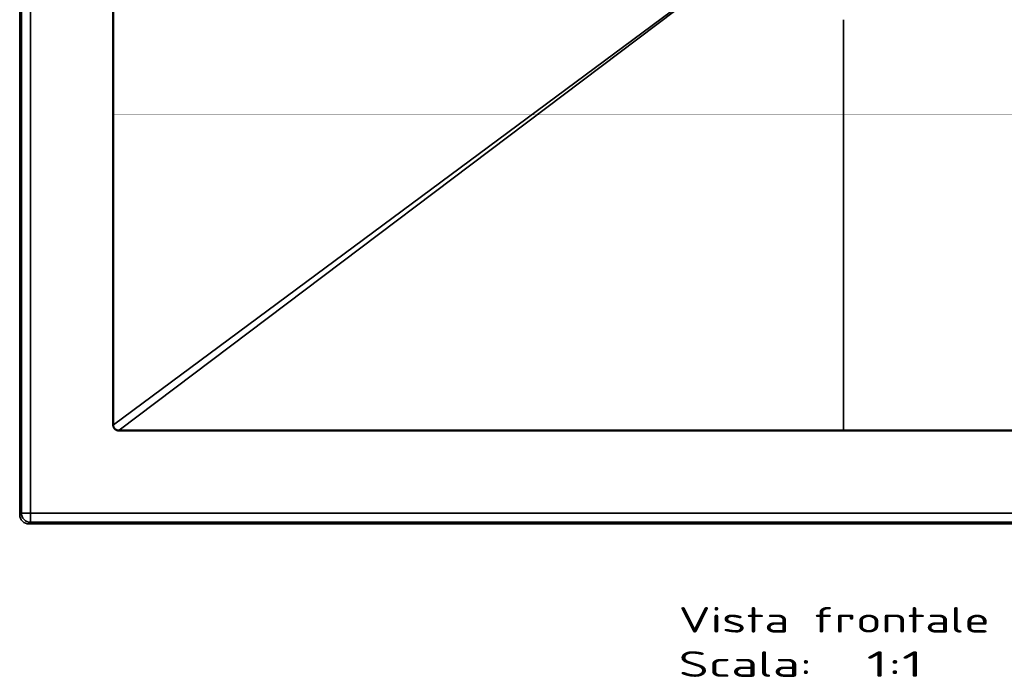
# Model space of a CAD drawing. Extents: x 144 to 1508, y -13 to 1373.
# Tile 1 of 5: x 144 to 682, y -13 to 346. Entities that reach past the tile are written whole.
import ezdxf
from ezdxf.enums import TextEntityAlignment as Align

# ---------------------------------------------------------------- set-up
doc = ezdxf.new("R2010")
doc.units = 0
doc.layers.get('0').update_dxf_attribs({"lineweight": 13})
doc.styles.get("Standard").update_dxf_attribs({"font": 'isocp.shx'})

# ---------------------------------------------------------------- blocks, each defined once
blk = doc.blocks.new('BLOCK22')
at = {"color": 7, "lineweight": 13}
for s, p, p2 in [('Vista frontale', (-90, -409.43), (80.02, -409.43)), ('Scala:', (-90, -433.61), (-17.14, -433.61)), ('  1:1', (-17.14, -433.61), (43.59, -433.61))]:
    blk.add_text(s, height=14, dxfattribs=at).set_placement(p, p2, align=Align.FIT)
blk = doc.blocks.new('BLOCK24')
at = {"color": 7, "lineweight": 35}
for p, q in [((-444.11, -344.11), (-444.11, 344.11)), ((-444.11, 344.11), (-444.11, -344.11)), ((-450, -345), (-450, 0)), ((-449.1, -344.11), (-449.1, 0)), ((-449.1, 0), (-449.1, -344.11)), ((-59.68, -44.27), (-398.78, -295.82)), ((-59.68, -44.27), (-398.78, -295.82)), ((-59.3, -44.77), (-395.67, -298.73)), ((-59.3, -44.77), (-395.67, -298.73)), ((0, -74.41), (0, -298.71)), ((0, -74.41), (0, -298.71)), ((-444.11, -344.11), (444.11, -344.11)), ((444.11, -344.11), (-444.11, -344.11)), ((0, -349.1), (-444.11, -349.1)), ((-444.11, -349.1), (0, -349.1)), ((0, -349.1), (444.11, -349.1)), ((0, -349.1), (444.11, -349.1)), ((-445, -350), (0, -350)), ((445, -350), (0, -350))]:
    blk.add_line(p, q, dxfattribs=at)
at = {"color": 7, "lineweight": 35, "ltscale": 0.00761}
blk.add_line((-398.78, -295.82), (-399.09, -295.82), dxfattribs=at)
blk.add_line((-398.78, -295.82), (-399.09, -295.82), dxfattribs=at)
at = {"color": 7, "lineweight": 35, "ltscale": 0.010154}
blk.add_line((-395.67, -298.73), (-395.67, -299.14), dxfattribs=at)
at = {"color": 7, "lineweight": 35, "ltscale": 0.010155}
blk.add_line((-395.67, -298.73), (-395.67, -299.14), dxfattribs=at)
at = {"color": 7, "lineweight": 35, "ltscale": 0.011333}
blk.add_line((0, -299.16), (0, -298.71), dxfattribs=at)
blk.add_line((0, -299.16), (0, -298.71), dxfattribs=at)
at = {"color": 7, "lineweight": 35, "ltscale": 0.031699}
for p, q in [((-449.1, -344.11), (-450, -345)), ((-450, -345), (-449.1, -344.11)), ((-445, -350), (-444.11, -349.1)), ((-445, -350), (-444.11, -349.1))]:
    blk.add_line(p, q, dxfattribs=at)
at = {"color": 7, "lineweight": 35, "ltscale": 0.124924}
for p, q in [((-449.1, -344.11), (-444.11, -344.11)), ((-444.11, -344.11), (-449.1, -344.11)), ((-444.11, -344.11), (-444.11, -349.1)), ((-444.11, -349.1), (-444.11, -344.11))]:
    blk.add_line(p, q, dxfattribs=at)
at = {"color": 7, "lineweight": 35, "ltscale": 0.022414}
blk.add_line((0, -349.1), (0, -350), dxfattribs=at)
blk.add_line((0, -349.1), (0, -350), dxfattribs=at)
at = {"color": 7, "lineweight": 35}
for centre, start, end in [((-444.1, -344.1), 180.0855, 269.9145), ((-445, -345), 179.9842, 270.0158)]:
    blk.add_arc(centre, 5, start, end, dxfattribs=at)
blk.add_ellipse((-444.11, -344.11), major_axis=(-3.54, 3.54), ratio=0.998783, start_param=0.786007, end_param=2.355585, dxfattribs=at)
for points, knots in [([(-398.78, -295.82), (-398.78, -295.27), (-398.78, -294.72), (-398.78, -294.16), (-398.78, -293.06), (-398.78, -291.95), (-398.78, -291.39), (-398.78, -286.69), (-398.78, -282), (-398.78, -277.78), (-398.78, -264.25), (-398.78, -250.73), (-398.78, -241.58), (-398.78, -226.35), (-398.78, -211.09), (-398.78, -204.89), (-398.78, -192.83), (-398.78, -180.76), (-398.78, -175.77), (-398.78, -164.47), (-398.78, -153.17), (-398.78, -148.09), (-398.78, -142.61), (-398.78, -137.15), (-398.78, -136.83), (-398.78, -134.96), (-398.78, -133.1), (-398.78, -131.63), (-398.78, -129.78), (-398.78, -127.93), (-398.78, -127.56), (-398.78, -124.6), (-398.78, -121.63), (-398.78, -119.04), (-398.78, -112.79), (-398.78, -106.55), (-398.78, -106.44), (-398.78, -91.03), (-398.78, -75.59), (-398.78, -63.49), (-398.78, -48.76), (-398.78, -34.04), (-398.78, -30.93), (-398.78, -22.98), (-398.78, -15.03), (-398.78, -10.02), (-398.78, -5.01), (-398.78, 0)], [0, 0, 0, 0, 0, 0, 3.193946, 3.193946, 3.193946, 6.387891, 6.387891, 6.387891, 30.242664, 30.242664, 30.242664, 84.40363, 84.40363, 84.40363, 118.085244, 118.085244, 118.085244, 153.765363, 153.765363, 153.765363, 183.032602, 183.032602, 183.032602, 185.241789, 185.241789, 185.241789, 193.785236, 193.785236, 193.785236, 195.921083, 195.921083, 195.921083, 210.872013, 210.872013, 210.872013, 231.939396, 231.939396, 231.939396, 299.803375, 299.803375, 299.803375, 316.69827, 316.69827, 316.69827, 345.581325, 345.581325, 345.581325, 345.581325, 345.581325, 345.581325]), ([(-398.78, -295.82), (-398.78, -295.06), (-398.78, -294.29), (-398.78, -293.53), (-398.78, -292.5), (-398.78, -291.47), (-398.78, -291.22), (-398.78, -286.83), (-398.78, -282.45), (-398.78, -278.45), (-398.78, -263.83), (-398.78, -249.24), (-398.78, -238.85), (-398.78, -225.44), (-398.78, -211.98), (-398.78, -208.78), (-398.78, -192.97), (-398.78, -177.13), (-398.78, -164.21), (-398.78, -150.8), (-398.78, -137.43), (-398.78, -136.94), (-398.78, -135.95), (-398.78, -134.97), (-398.78, -134.48), (-398.78, -133.01), (-398.78, -131.54), (-398.78, -130.57), (-398.78, -129.1), (-398.78, -127.62), (-398.78, -127.13), (-398.78, -122.21), (-398.78, -117.29), (-398.78, -112.87), (-398.78, -105.45), (-398.78, -98.02), (-398.78, -95.33), (-398.78, -82.46), (-398.78, -69.55), (-398.78, -59.63), (-398.78, -47.08), (-398.78, -34.56), (-398.78, -30.37), (-398.78, -22.7), (-398.78, -15.04), (-398.78, -10.02), (-398.78, -5.01), (-398.78, 0)], [0, 0, 0, 0, 0, 0, 5.442157, 5.442157, 5.442157, 7.256213, 7.256213, 7.256213, 36.452264, 36.452264, 36.452264, 110.900733, 110.900733, 110.900733, 131.429782, 131.429782, 131.429782, 222.374226, 222.374226, 222.374226, 225.864176, 225.864176, 225.864176, 229.354125, 229.354125, 229.354125, 236.33399, 236.33399, 236.33399, 239.823911, 239.823911, 239.823911, 271.162828, 271.162828, 271.162828, 292.479018, 292.479018, 292.479018, 362.263578, 362.263578, 362.263578, 381.026178, 381.026178, 381.026178, 416.517157, 416.517157, 416.517157, 416.517157, 416.517157, 416.517157]), ([(-399.09, -295.82), (-399.09, -295.33), (-399.09, -294.84), (-399.09, -293.08), (-399.09, -291.87), (-399.09, -290.59), (-399.09, -289.53), (-399.09, -287.3), (-399.09, -285.06), (-399.09, -283.56), (-399.09, -280.54), (-399.09, -277.49), (-399.09, -275.96), (-399.09, -273.68), (-399.09, -271.42), (-399.09, -270.67), (-399.09, -269.15), (-399.09, -267.65), (-399.09, -266.98), (-399.09, -258.08), (-399.09, -249.18), (-399.09, -241.05), (-399.09, -232.06), (-399.09, -223.07), (-399.09, -222.76), (-399.09, -220.44), (-399.09, -218.13), (-399.09, -216.67), (-399.09, -214.49), (-399.09, -212.3), (-399.09, -211.56), (-399.09, -210.08), (-399.09, -208.58), (-399.09, -207.93), (-399.09, -194.59), (-399.09, -181.24), (-399.09, -168.64), (-399.09, -155.3), (-399.09, -141.97), (-399.09, -141.25), (-399.09, -139.51), (-399.09, -137.62), (-399.09, -137.99), (-399.09, -136.23), (-399.09, -134.47), (-399.09, -133.73), (-399.09, -132.08), (-399.09, -130.42), (-399.09, -130.43), (-399.09, -128.62), (-399.09, -126.26), (-399.09, -126.36), (-399.09, -121.74), (-399.09, -117.12), (-399.09, -113.44), (-399.09, -109.21), (-399.09, -104.98), (-399.09, -103.51), (-399.09, -101.49), (-399.09, -99.48), (-399.09, -98.07), (-399.09, -95.92), (-399.09, -93.76), (-399.09, -93.04), (-399.09, -91.57), (-399.09, -90.08), (-399.09, -89.44), (-399.09, -80.61), (-399.09, -71.77), (-399.09, -63.68), (-399.09, -55.02), (-399.09, -46.36), (-399.09, -45.01), (-399.09, -42.95), (-399.09, -40.91), (-399.09, -39.48), (-399.09, -37.32), (-399.09, -35.17), (-399.09, -34.45), (-399.09, -32.98), (-399.09, -31.51), (-399.09, -30.84), (-399.09, -24.22), (-399.09, -17.6), (-399.09, -11.73), (-399.09, -5.87), (-399.09, 0)], [0, 0, 0, 0, 0, 0, 3.479314, 3.479314, 3.479314, 8.755519, 8.755519, 8.755519, 19.295099, 19.295099, 19.295099, 29.833173, 29.833173, 29.833173, 35.102285, 35.102285, 35.102285, 40.512791, 40.512791, 40.512791, 98.309704, 98.309704, 98.309704, 104.281976, 104.281976, 104.281976, 114.713591, 114.713591, 114.713591, 119.929422, 119.929422, 119.929422, 125.298229, 125.298229, 125.298229, 214.366504, 214.366504, 214.366504, 219.671659, 219.671659, 219.671659, 226.905556, 226.905556, 226.905556, 232.166481, 232.166481, 232.166481, 238.692764, 238.692764, 238.692764, 245.353343, 245.353343, 245.353343, 271.481985, 271.481985, 271.481985, 275.361365, 275.361365, 275.361365, 285.802255, 285.802255, 285.802255, 291.004007, 291.004007, 291.004007, 296.373854, 296.373854, 296.373854, 353.592171, 353.592171, 353.592171, 357.700112, 357.700112, 357.700112, 368.131623, 368.131623, 368.131623, 373.333815, 373.333815, 373.333815, 378.656573, 378.656573, 378.656573, 420.272264, 420.272264, 420.272264, 420.272264, 420.272264, 420.272264]), ([(-399.09, -295.82), (-399.09, -295.06), (-399.09, -294.29), (-399.09, -293.53), (-399.09, -292.5), (-399.09, -291.47), (-399.09, -291.22), (-399.09, -286.83), (-399.09, -282.45), (-399.09, -278.45), (-399.09, -263.83), (-399.09, -249.23), (-399.09, -238.85), (-399.09, -225.43), (-399.09, -211.98), (-399.09, -208.78), (-399.09, -192.97), (-399.09, -177.13), (-399.09, -164.21), (-399.09, -150.8), (-399.09, -137.43), (-399.09, -136.93), (-399.09, -135.95), (-399.09, -134.97), (-399.09, -134.47), (-399.09, -133.01), (-399.09, -131.54), (-399.09, -130.57), (-399.09, -129.1), (-399.09, -127.62), (-399.09, -127.12), (-399.09, -122.2), (-399.09, -117.29), (-399.09, -112.87), (-399.09, -105.44), (-399.09, -98.02), (-399.09, -95.32), (-399.09, -82.46), (-399.09, -69.55), (-399.09, -59.63), (-399.09, -47.08), (-399.09, -34.55), (-399.09, -30.37), (-399.09, -22.7), (-399.09, -15.04), (-399.09, -10.02), (-399.09, -5.01), (-399.09, 0)], [0, 0, 0, 0, 0, 0, 5.442348, 5.442348, 5.442348, 7.256467, 7.256467, 7.256467, 36.45401, 36.45401, 36.45401, 110.903621, 110.903621, 110.903621, 131.432512, 131.432512, 131.432512, 222.376966, 222.376966, 222.376966, 225.866915, 225.866915, 225.866915, 229.356863, 229.356863, 229.356863, 236.336726, 236.336726, 236.336726, 239.826646, 239.826646, 239.826646, 271.165558, 271.165558, 271.165558, 292.482008, 292.482008, 292.482008, 362.266585, 362.266585, 362.266585, 381.02888, 381.02888, 381.02888, 416.51744, 416.51744, 416.51744, 416.51744, 416.51744, 416.51744]), ([(-395.67, -299.14), (-395.95, -299.14), (-396.23, -299.11), (-396.5, -299.06), (-397.11, -298.88), (-397.66, -298.58), (-397.94, -298.37), (-398.45, -297.87), (-398.79, -297.25), (-398.92, -296.91), (-399.04, -296.49), (-399.08, -296.06), (-399.09, -295.98), (-399.09, -295.9), (-399.09, -295.82)], [0, 0, 0, 0, 0, 0, 1.983401, 1.983401, 1.983401, 4.457609, 4.457609, 4.457609, 6.967161, 6.967161, 6.967161, 7.520527, 7.520527, 7.520527, 7.520527, 7.520527, 7.520527]), ([(-395.67, -299.14), (-395.99, -299.14), (-396.32, -299.11), (-396.63, -299.03), (-397.13, -298.87), (-397.59, -298.6), (-397.76, -298.48), (-398.01, -298.28), (-398.23, -298.05), (-398.3, -297.97), (-398.44, -297.81), (-398.56, -297.63), (-398.61, -297.54), (-398.72, -297.35), (-398.81, -297.15), (-398.85, -297.05), (-398.94, -296.8), (-399.01, -296.54), (-399.04, -296.39), (-399.07, -296.21), (-399.08, -296.03), (-399.08, -296), (-399.08, -295.95), (-399.09, -295.9), (-399.09, -295.87), (-399.09, -295.85), (-399.09, -295.82)], [0, 0, 0, 0, 0, 0, 2.223616, 2.223616, 2.223616, 3.693532, 3.693532, 3.693532, 4.436016, 4.436016, 4.436016, 5.17753, 5.17753, 5.17753, 5.921769, 5.921769, 5.921769, 7.014249, 7.014249, 7.014249, 7.188695, 7.188695, 7.188695, 7.363141, 7.363141, 7.363141, 7.363141, 7.363141, 7.363141]), ([(-395.67, -298.73), (-395.86, -298.76), (-396.06, -298.77), (-396.26, -298.76), (-396.65, -298.71), (-397.02, -298.59), (-397.2, -298.52), (-397.45, -298.38), (-397.69, -298.21), (-397.77, -298.15), (-397.92, -298.02), (-398.06, -297.88), (-398.12, -297.81), (-398.31, -297.58), (-398.46, -297.32), (-398.55, -297.13), (-398.66, -296.85), (-398.73, -296.56), (-398.75, -296.46), (-398.78, -296.28), (-398.79, -296.09), (-398.79, -296), (-398.79, -295.91), (-398.78, -295.82)], [0, 0, 0, 0, 0, 0, 1.132787, 1.132787, 1.132787, 2.238295, 2.238295, 2.238295, 2.800337, 2.800337, 2.800337, 3.364905, 3.364905, 3.364905, 4.498944, 4.498944, 4.498944, 5.071601, 5.071601, 5.071601, 5.576192, 5.576192, 5.576192, 5.576192, 5.576192, 5.576192]), ([(-395.67, -298.73), (-395.87, -298.76), (-396.06, -298.77), (-396.26, -298.76), (-396.64, -298.71), (-397.01, -298.59), (-397.19, -298.52), (-397.45, -298.38), (-397.69, -298.21), (-397.77, -298.15), (-397.92, -298.03), (-398.05, -297.89), (-398.12, -297.81), (-398.24, -297.66), (-398.35, -297.5), (-398.4, -297.41), (-398.5, -297.24), (-398.57, -297.05), (-398.61, -296.96), (-398.69, -296.72), (-398.75, -296.48), (-398.78, -296.34), (-398.79, -296.17), (-398.79, -296.01), (-398.79, -295.98), (-398.79, -295.94), (-398.79, -295.89), (-398.79, -295.87), (-398.78, -295.84), (-398.78, -295.82)], [0, 0, 0, 0, 0, 0, 1.430389, 1.430389, 1.430389, 2.840165, 2.840165, 2.840165, 3.548098, 3.548098, 3.548098, 4.261175, 4.261175, 4.261175, 4.973612, 4.973612, 4.973612, 5.690847, 5.690847, 5.690847, 6.738242, 6.738242, 6.738242, 6.903523, 6.903523, 6.903523, 7.068804, 7.068804, 7.068804, 7.068804, 7.068804, 7.068804]), ([(0, -298.71), (-15.75, -298.71), (-31.5, -298.71), (-47.46, -298.71), (-65.87, -298.71), (-84.21, -298.71), (-86.65, -298.71), (-100.83, -298.71), (-114.97, -298.71), (-126.27, -298.71), (-140.35, -298.71), (-154.45, -298.72), (-156.89, -298.72), (-164.11, -298.72), (-171.35, -298.72), (-175.96, -298.72), (-182.55, -298.72), (-189.16, -298.72), (-191.39, -298.72), (-195.56, -298.72), (-199.74, -298.72), (-201.99, -298.72), (-211.03, -298.72), (-220.1, -298.72), (-226.97, -298.72), (-237.62, -298.72), (-248.28, -298.72), (-250.3, -298.72), (-257.51, -298.72), (-264.71, -298.72), (-268.14, -298.72), (-277.04, -298.72), (-285.92, -298.73), (-290.99, -298.73), (-307.88, -298.73), (-324.69, -298.73), (-335.89, -298.73), (-354.61, -298.73), (-373.34, -298.73), (-380.75, -298.73), (-388.19, -298.73), (-395.67, -298.73)], [0, 0, 0, 0, 0, 0, 111.52965, 111.52965, 111.52965, 130.438668, 130.438668, 130.438668, 212.430989, 212.430989, 212.430989, 231.169224, 231.169224, 231.169224, 263.97305, 263.97305, 263.97305, 277.954403, 277.954403, 277.954403, 293.455668, 293.455668, 293.455668, 341.533757, 341.533757, 341.533757, 367.915214, 367.915214, 367.915214, 391.843521, 391.843521, 391.843521, 430.119383, 430.119383, 430.119383, 510.454301, 510.454301, 510.454301, 562.933933, 562.933933, 562.933933, 562.933933, 562.933933, 562.933933]), ([(0, -298.71), (-15.72, -298.71), (-31.45, -298.71), (-47.53, -298.71), (-67.05, -298.71), (-86.53, -298.71), (-90.94, -298.71), (-103.83, -298.71), (-116.69, -298.71), (-125.7, -298.71), (-137.26, -298.71), (-148.83, -298.72), (-151.8, -298.72), (-160.34, -298.72), (-168.88, -298.72), (-174.94, -298.72), (-182.9, -298.72), (-190.87, -298.72), (-192.77, -298.72), (-196.53, -298.72), (-200.3, -298.72), (-202.32, -298.72), (-208.95, -298.72), (-215.6, -298.72), (-220.37, -298.72), (-228.88, -298.72), (-237.39, -298.72), (-240.4, -298.72), (-253.11, -298.72), (-265.82, -298.72), (-274.88, -298.72), (-288.83, -298.73), (-302.75, -298.73), (-307.82, -298.73), (-319.38, -298.73), (-330.93, -298.73), (-337.51, -298.73), (-353.05, -298.73), (-368.58, -298.73), (-377.68, -298.73), (-386.66, -298.73), (-395.67, -298.73)], [0, 0, 0, 0, 0, 0, 90.981549, 90.981549, 90.981549, 112.958279, 112.958279, 112.958279, 165.746441, 165.746441, 165.746441, 180.196842, 180.196842, 180.196842, 215.346835, 215.346835, 215.346835, 226.30423, 226.30423, 226.30423, 237.086645, 237.086645, 237.086645, 264.572476, 264.572476, 264.572476, 286.005267, 286.005267, 286.005267, 337.596125, 337.596125, 337.596125, 366.273879, 366.273879, 366.273879, 404.347688, 404.347688, 404.347688, 456.232771, 456.232771, 456.232771, 456.232771, 456.232771, 456.232771]), ([(0, -299.16), (-13.77, -299.16), (-27.53, -299.16), (-41.51, -299.16), (-57.1, -299.16), (-72.64, -299.16), (-75.32, -299.16), (-79.07, -299.16), (-82.82, -299.16), (-84.86, -299.16), (-87.88, -299.16), (-90.91, -299.16), (-91.92, -299.16), (-93.96, -299.16), (-95.98, -299.16), (-96.81, -299.16), (-104.71, -299.16), (-112.6, -299.16), (-119.47, -299.16), (-127.18, -299.16), (-134.89, -299.16), (-136.4, -299.16), (-139.21, -299.16), (-142.02, -299.16), (-144, -299.16), (-146.96, -299.16), (-149.92, -299.15), (-150.9, -299.15), (-152.91, -299.15), (-154.91, -299.15), (-155.74, -299.15), (-159.72, -299.15), (-163.71, -299.15), (-166.67, -299.15), (-170.62, -299.15), (-174.58, -299.15), (-175.57, -299.15), (-179.51, -299.15), (-183.47, -299.15), (-186.54, -299.15), (-190.64, -299.15), (-194.72, -299.15), (-195.22, -299.15), (-198.31, -299.15), (-201.43, -299.15), (-203.51, -299.15), (-206.56, -299.15), (-209.61, -299.15), (-210.62, -299.15), (-212.62, -299.15), (-214.61, -299.15), (-215.65, -299.15), (-219.63, -299.15), (-223.6, -299.15), (-226.59, -299.15), (-230.53, -299.15), (-234.46, -299.15), (-235.68, -299.15), (-237.63, -299.15), (-239.54, -299.15), (-240.48, -299.15), (-242.46, -299.15), (-244.48, -299.15), (-245.27, -299.15), (-258.26, -299.15), (-271.26, -299.15), (-283.2, -299.14), (-297.18, -299.14), (-311.13, -299.14), (-312.81, -299.14), (-318.82, -299.14), (-324.81, -299.14), (-328.75, -299.14), (-336.62, -299.14), (-344.5, -299.14), (-348.32, -299.14), (-360.15, -299.14), (-371.99, -299.14), (-379.86, -299.14), (-387.76, -299.14), (-395.67, -299.14)], [0, 0, 0, 0, 0, 0, 97.548534, 97.548534, 97.548534, 110.267553, 110.267553, 110.267553, 124.187252, 124.187252, 124.187252, 131.171137, 131.171137, 131.171137, 138.416883, 138.416883, 138.416883, 187.301333, 187.301333, 187.301333, 193.328631, 193.328631, 193.328631, 207.295364, 207.295364, 207.295364, 214.278739, 214.278739, 214.278739, 221.535591, 221.535591, 221.535591, 242.605336, 242.605336, 242.605336, 249.628585, 249.628585, 249.628585, 270.592728, 270.592728, 270.592728, 278.493282, 278.493282, 278.493282, 292.472439, 292.472439, 292.472439, 299.495992, 299.495992, 299.495992, 306.432009, 306.432009, 306.432009, 327.501995, 327.501995, 327.501995, 334.135401, 334.135401, 334.135401, 341.180309, 341.180309, 341.180309, 348.542491, 348.542491, 348.542491, 432.59833, 432.59833, 432.59833, 447.131522, 447.131522, 447.131522, 475.040477, 475.040477, 475.040477, 503.140795, 503.140795, 503.140795, 558.958692, 558.958692, 558.958692, 558.958692, 558.958692, 558.958692]), ([(0, -299.16), (-15.75, -299.16), (-31.5, -299.16), (-47.46, -299.16), (-65.87, -299.16), (-84.21, -299.16), (-86.65, -299.16), (-100.83, -299.16), (-114.97, -299.16), (-126.26, -299.16), (-140.35, -299.16), (-154.45, -299.15), (-156.89, -299.15), (-164.11, -299.15), (-171.35, -299.15), (-175.96, -299.15), (-182.55, -299.15), (-189.16, -299.15), (-191.39, -299.15), (-195.56, -299.15), (-199.74, -299.15), (-201.99, -299.15), (-211.03, -299.15), (-220.1, -299.15), (-226.97, -299.15), (-237.62, -299.15), (-248.28, -299.15), (-250.3, -299.15), (-257.51, -299.15), (-264.71, -299.15), (-268.14, -299.15), (-277.04, -299.15), (-285.92, -299.14), (-290.99, -299.14), (-307.88, -299.14), (-324.69, -299.14), (-335.89, -299.14), (-354.61, -299.14), (-373.34, -299.14), (-380.75, -299.14), (-388.19, -299.14), (-395.67, -299.14)], [0, 0, 0, 0, 0, 0, 111.529636, 111.529636, 111.529636, 130.438653, 130.438653, 130.438653, 212.430594, 212.430594, 212.430594, 231.168878, 231.168878, 231.168878, 263.97282, 263.97282, 263.97282, 277.954294, 277.954294, 277.954294, 293.455628, 293.455628, 293.455628, 341.533741, 341.533741, 341.533741, 367.917047, 367.917047, 367.917047, 391.84535, 391.84535, 391.84535, 430.12121, 430.12121, 430.12121, 510.456079, 510.456079, 510.456079, 562.935799, 562.935799, 562.935799, 562.935799, 562.935799, 562.935799]), ([(0, -298.71), (15.72, -298.71), (31.45, -298.71), (47.53, -298.71), (67.05, -298.71), (86.53, -298.71), (90.94, -298.71), (103.83, -298.71), (116.69, -298.71), (125.7, -298.71), (137.26, -298.71), (148.83, -298.72), (151.8, -298.72), (160.34, -298.72), (168.88, -298.72), (174.94, -298.72), (182.9, -298.72), (190.87, -298.72), (192.77, -298.72), (196.53, -298.72), (200.3, -298.72), (202.32, -298.72), (208.95, -298.72), (215.6, -298.72), (220.37, -298.72), (228.88, -298.72), (237.39, -298.72), (240.4, -298.72), (253.11, -298.72), (265.82, -298.72), (274.88, -298.72), (288.83, -298.73), (302.75, -298.73), (307.82, -298.73), (319.38, -298.73), (330.93, -298.73), (337.51, -298.73), (353.05, -298.73), (368.58, -298.73), (377.68, -298.73), (386.66, -298.73), (395.67, -298.73)], [0, 0, 0, 0, 0, 0, 90.981549, 90.981549, 90.981549, 112.958281, 112.958281, 112.958281, 165.746443, 165.746443, 165.746443, 180.196872, 180.196872, 180.196872, 215.346865, 215.346865, 215.346865, 226.30426, 226.30426, 226.30426, 237.086674, 237.086674, 237.086674, 264.572505, 264.572505, 264.572505, 286.005296, 286.005296, 286.005296, 337.596155, 337.596155, 337.596155, 366.273907, 366.273907, 366.273907, 404.347716, 404.347716, 404.347716, 456.2328, 456.2328, 456.2328, 456.2328, 456.2328, 456.2328]), ([(0, -298.71), (15.75, -298.71), (31.5, -298.71), (47.46, -298.71), (65.87, -298.71), (84.21, -298.71), (86.65, -298.71), (100.83, -298.71), (114.97, -298.71), (126.27, -298.71), (140.35, -298.71), (154.45, -298.72), (156.89, -298.72), (164.11, -298.72), (171.35, -298.72), (175.96, -298.72), (182.55, -298.72), (189.16, -298.72), (191.39, -298.72), (195.56, -298.72), (199.74, -298.72), (201.99, -298.72), (211.03, -298.72), (220.1, -298.72), (226.97, -298.72), (237.62, -298.72), (248.28, -298.72), (250.3, -298.72), (257.51, -298.72), (264.71, -298.72), (268.14, -298.72), (277.04, -298.72), (285.92, -298.73), (290.99, -298.73), (307.88, -298.73), (324.69, -298.73), (335.89, -298.73), (354.61, -298.73), (373.34, -298.73), (380.75, -298.73), (388.19, -298.73), (395.67, -298.73)], [0, 0, 0, 0, 0, 0, 111.52965, 111.52965, 111.52965, 130.438668, 130.438668, 130.438668, 212.430989, 212.430989, 212.430989, 231.169224, 231.169224, 231.169224, 263.97305, 263.97305, 263.97305, 277.954403, 277.954403, 277.954403, 293.455668, 293.455668, 293.455668, 341.533757, 341.533757, 341.533757, 367.915214, 367.915214, 367.915214, 391.843521, 391.843521, 391.843521, 430.119383, 430.119383, 430.119383, 510.454301, 510.454301, 510.454301, 562.933933, 562.933933, 562.933933, 562.933933, 562.933933, 562.933933]), ([(395.67, -299.14), (387.76, -299.14), (379.86, -299.14), (371.99, -299.14), (360.15, -299.14), (348.32, -299.14), (344.5, -299.14), (336.62, -299.14), (328.75, -299.14), (324.81, -299.14), (318.82, -299.14), (312.81, -299.14), (311.13, -299.14), (297.18, -299.14), (283.2, -299.14), (271.26, -299.15), (258.26, -299.15), (245.27, -299.15), (244.48, -299.15), (242.46, -299.15), (240.48, -299.15), (239.54, -299.15), (237.63, -299.15), (235.68, -299.15), (234.46, -299.15), (230.53, -299.15), (226.59, -299.15), (223.6, -299.15), (219.63, -299.15), (215.65, -299.15), (214.61, -299.15), (212.62, -299.15), (210.62, -299.15), (209.61, -299.15), (206.56, -299.15), (203.51, -299.15), (201.43, -299.15), (198.31, -299.15), (195.22, -299.15), (194.72, -299.15), (190.64, -299.15), (186.54, -299.15), (183.47, -299.15), (179.51, -299.15), (175.57, -299.15), (174.58, -299.15), (170.62, -299.15), (166.67, -299.15), (163.71, -299.15), (159.72, -299.15), (155.74, -299.15), (154.91, -299.15), (152.91, -299.15), (150.9, -299.15), (149.92, -299.15), (146.96, -299.16), (144, -299.16), (142.02, -299.16), (139.21, -299.16), (136.4, -299.16), (134.89, -299.16), (127.18, -299.16), (119.47, -299.16), (112.6, -299.16), (104.71, -299.16), (96.81, -299.16), (95.98, -299.16), (93.96, -299.16), (91.92, -299.16), (90.91, -299.16), (87.88, -299.16), (84.86, -299.16), (82.82, -299.16), (79.07, -299.16), (75.32, -299.16), (72.64, -299.16), (57.1, -299.16), (41.51, -299.16), (27.53, -299.16), (13.77, -299.16), (0, -299.16)], [0, 0, 0, 0, 0, 0, 55.817906, 55.817906, 55.817906, 83.918168, 83.918168, 83.918168, 111.827127, 111.827127, 111.827127, 126.360072, 126.360072, 126.360072, 210.41591, 210.41591, 210.41591, 217.778055, 217.778055, 217.778055, 224.822986, 224.822986, 224.822986, 231.456375, 231.456375, 231.456375, 252.526358, 252.526358, 252.526358, 259.462415, 259.462415, 259.462415, 266.485967, 266.485967, 266.485967, 280.465108, 280.465108, 280.465108, 288.366045, 288.366045, 288.366045, 309.329992, 309.329992, 309.329992, 316.35324, 316.35324, 316.35324, 337.422982, 337.422982, 337.422982, 344.679853, 344.679853, 344.679853, 351.663226, 351.663226, 351.663226, 365.629955, 365.629955, 365.629955, 371.660667, 371.660667, 371.660667, 420.545103, 420.545103, 420.545103, 427.790852, 427.790852, 427.790852, 434.774736, 434.774736, 434.774736, 448.694381, 448.694381, 448.694381, 461.414654, 461.414654, 461.414654, 558.963112, 558.963112, 558.963112, 558.963112, 558.963112, 558.963112]), ([(0, -299.16), (15.75, -299.16), (31.5, -299.16), (47.46, -299.16), (65.87, -299.16), (84.21, -299.16), (86.65, -299.16), (100.83, -299.16), (114.97, -299.16), (126.26, -299.16), (140.35, -299.16), (154.45, -299.15), (156.89, -299.15), (164.11, -299.15), (171.35, -299.15), (175.96, -299.15), (182.55, -299.15), (189.16, -299.15), (191.39, -299.15), (195.56, -299.15), (199.74, -299.15), (201.99, -299.15), (211.03, -299.15), (220.1, -299.15), (226.97, -299.15), (237.62, -299.15), (248.28, -299.15), (250.3, -299.15), (257.51, -299.15), (264.71, -299.15), (268.14, -299.15), (277.04, -299.15), (285.92, -299.14), (290.99, -299.14), (307.88, -299.14), (324.69, -299.14), (335.89, -299.14), (354.61, -299.14), (373.34, -299.14), (380.75, -299.14), (388.19, -299.14), (395.67, -299.14)], [0, 0, 0, 0, 0, 0, 111.529636, 111.529636, 111.529636, 130.438653, 130.438653, 130.438653, 212.430594, 212.430594, 212.430594, 231.168878, 231.168878, 231.168878, 263.97282, 263.97282, 263.97282, 277.954294, 277.954294, 277.954294, 293.455628, 293.455628, 293.455628, 341.533741, 341.533741, 341.533741, 367.917047, 367.917047, 367.917047, 391.84535, 391.84535, 391.84535, 430.12121, 430.12121, 430.12121, 510.456079, 510.456079, 510.456079, 562.935799, 562.935799, 562.935799, 562.935799, 562.935799, 562.935799])]:
    blk.add_open_spline(points, degree=5, knots=knots, dxfattribs=at)

msp = doc.modelspace()

# ---------------------------------------------------------------- block references
at = {"lineweight": 0}
for name in ['BLOCK24', 'BLOCK22']:
    msp.add_blockref(name, (594.5, 420.5), dxfattribs=at)

doc.saveas('drawing.dxf')
